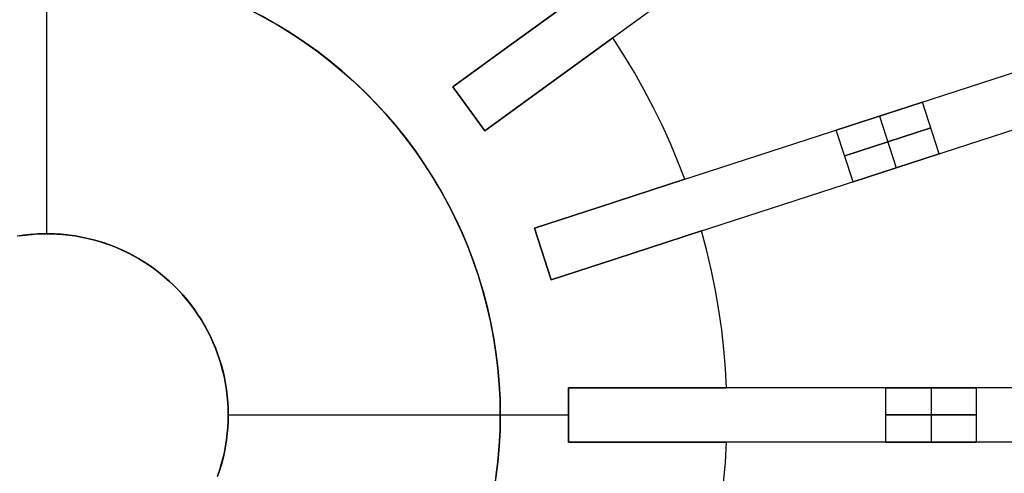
# Model space of a CAD drawing. Header units: millimetres. Extents: x 385 to 1075, y 1875 to 2565.
# Tile 16 of 21: x 724 to 941, y 2207 to 2307. Entities that reach past the tile are written whole.
import ezdxf

# ---------------------------------------------------------------- set-up
doc = ezdxf.new("R2010")
doc.units = ezdxf.units.MM

msp = doc.modelspace()

# ---------------------------------------------------------------- linework, layer by layer
for points in [[(1005.58, 2427.64), (819.51, 2292.45)], [(1012.64, 2417.93), (826.56, 2282.74)], [(730, 2260), (730, 2335)], [(730, 2260), (730, 2335)], [(1056.26, 2332.32), (837.52, 2261.24)], [(1059.97, 2320.9), (841.23, 2249.83)], [(847.73, 2312.95), (831.65, 2301.27)], [(831.65, 2301.27), (847.73, 2312.95)], [(847.73, 2312.95), (831.65, 2301.27)], [(831.65, 2301.27), (847.73, 2312.95)], [(829.04, 2206.16), (829.46, 2209.6), (829.76, 2213.06), (829.94, 2216.53), (830, 2220), (829.94, 2223.47), (829.76, 2226.94), (829.46, 2230.4), (829.04, 2233.84), (828.5, 2237.27), (827.84, 2240.68), (827.06, 2244.06), (826.17, 2247.42), (825.16, 2250.74), (824.04, 2254.02), (822.8, 2257.26), (821.45, 2260.46), (819.99, 2263.61), (818.42, 2266.71), (816.75, 2269.75), (814.97, 2272.73), (813.09, 2275.65), (811.11, 2278.5), (809.03, 2281.28), (806.85, 2283.98), (804.58, 2286.61), (802.23, 2289.16), (799.78, 2291.63), (797.26, 2294), (794.65, 2296.29), (791.96, 2298.49), (789.2, 2300.59), (786.37, 2302.6), (783.47, 2304.51), (780.5, 2306.31), (777.47, 2308.01)], [(838.7, 2291.56), (854.78, 2303.24)], [(854.78, 2303.24), (838.7, 2291.56)], [(838.7, 2291.56), (854.78, 2303.24)], [(854.78, 2303.24), (838.7, 2291.56)], [(870.69, 2272.02), (869.17, 2275.97), (867.51, 2279.92), (865.73, 2283.86), (863.81, 2287.78), (861.76, 2291.69), (859.57, 2295.58), (857.24, 2299.43), (854.78, 2303.24)], [(870.69, 2272.02), (869.17, 2275.97), (867.51, 2279.92), (865.73, 2283.86), (863.81, 2287.78), (861.76, 2291.69), (859.57, 2295.58), (857.24, 2299.43), (854.78, 2303.24)], [(870.69, 2272.02), (869.17, 2275.97), (867.51, 2279.92), (865.73, 2283.86), (863.81, 2287.78), (861.76, 2291.69), (859.57, 2295.58), (857.24, 2299.43), (854.78, 2303.24)], [(870.69, 2272.02), (869.17, 2275.97), (867.51, 2279.92), (865.73, 2283.86), (863.81, 2287.78), (861.76, 2291.69), (859.57, 2295.58), (857.24, 2299.43), (854.78, 2303.24)], [(870.69, 2272.02), (869.17, 2275.97), (867.51, 2279.92), (865.73, 2283.86), (863.81, 2287.78), (861.76, 2291.69), (859.57, 2295.58), (857.24, 2299.43), (854.78, 2303.24)], [(870.69, 2272.02), (869.17, 2275.97), (867.51, 2279.92), (865.73, 2283.86), (863.81, 2287.78), (861.76, 2291.69), (859.57, 2295.58), (857.24, 2299.43), (854.78, 2303.24)], [(831.65, 2301.27), (819.51, 2292.45)], [(819.51, 2292.45), (831.65, 2301.27)], [(831.65, 2301.27), (819.51, 2292.45)], [(819.51, 2292.45), (831.65, 2301.27)], [(819.51, 2292.45), (826.56, 2282.74)], [(826.56, 2282.74), (819.51, 2292.45)], [(826.56, 2282.74), (819.51, 2292.45)], [(826.56, 2282.74), (819.51, 2292.45)], [(819.51, 2292.45), (826.56, 2282.74)], [(826.56, 2282.74), (838.7, 2291.56)], [(838.7, 2291.56), (826.56, 2282.74)], [(826.56, 2282.74), (838.7, 2291.56)], [(838.7, 2291.56), (826.56, 2282.74)], [(923.11, 2289.05), (904.09, 2282.87)], [(904.09, 2282.87), (923.11, 2289.05)], [(926.82, 2277.64), (923.11, 2289.05)], [(926.82, 2277.64), (923.11, 2289.05)], [(913.6, 2285.96), (917.31, 2274.55)], [(913.6, 2285.96), (917.31, 2274.55)], [(907.8, 2271.46), (904.09, 2282.87)], [(907.8, 2271.46), (904.09, 2282.87)], [(924.97, 2283.35), (905.95, 2277.17)], [(905.95, 2277.17), (924.97, 2283.35)], [(907.8, 2271.46), (926.82, 2277.64)], [(926.82, 2277.64), (907.8, 2271.46)], [(870.69, 2272.02), (851.78, 2265.88)], [(851.78, 2265.88), (870.69, 2272.02)], [(870.69, 2272.02), (851.78, 2265.88)], [(851.78, 2265.88), (870.69, 2272.02)], [(851.78, 2265.88), (837.52, 2261.24)], [(837.52, 2261.24), (851.78, 2265.88)], [(851.78, 2265.88), (837.52, 2261.24)], [(837.52, 2261.24), (851.78, 2265.88)], [(837.52, 2261.24), (841.23, 2249.83)], [(841.23, 2249.83), (837.52, 2261.24)], [(841.23, 2249.83), (837.52, 2261.24)], [(841.23, 2249.83), (837.52, 2261.24)], [(837.52, 2261.24), (841.23, 2249.83)], [(855.49, 2254.47), (874.4, 2260.61)], [(874.4, 2260.61), (855.49, 2254.47)], [(855.49, 2254.47), (874.4, 2260.61)], [(874.4, 2260.61), (855.49, 2254.47)], [(879.88, 2226), (879.65, 2230.23), (879.3, 2234.49), (878.82, 2238.79), (878.21, 2243.12), (877.46, 2247.47), (876.58, 2251.84), (875.56, 2256.22), (874.4, 2260.61)], [(879.88, 2226), (879.65, 2230.23), (879.3, 2234.49), (878.82, 2238.79), (878.21, 2243.12), (877.46, 2247.47), (876.58, 2251.84), (875.56, 2256.22), (874.4, 2260.61)], [(879.88, 2226), (879.65, 2230.23), (879.3, 2234.49), (878.82, 2238.79), (878.21, 2243.12), (877.46, 2247.47), (876.58, 2251.84), (875.56, 2256.22), (874.4, 2260.61)], [(879.88, 2226), (879.65, 2230.23), (879.3, 2234.49), (878.82, 2238.79), (878.21, 2243.12), (877.46, 2247.47), (876.58, 2251.84), (875.56, 2256.22), (874.4, 2260.61)], [(879.88, 2226), (879.65, 2230.23), (879.3, 2234.49), (878.82, 2238.79), (878.21, 2243.12), (877.46, 2247.47), (876.58, 2251.84), (875.56, 2256.22), (874.4, 2260.61)], [(879.88, 2226), (879.65, 2230.23), (879.3, 2234.49), (878.82, 2238.79), (878.21, 2243.12), (877.46, 2247.47), (876.58, 2251.84), (875.56, 2256.22), (874.4, 2260.61)], [(767.61, 2206.39), (768.06, 2207.71), (768.47, 2209.03), (768.82, 2210.38), (769.14, 2211.73), (769.4, 2213.09), (769.62, 2214.46), (769.78, 2215.84), (769.9, 2217.23), (769.98, 2218.61), (770, 2220), (769.98, 2221.39), (769.9, 2222.77), (769.78, 2224.16), (769.62, 2225.54), (769.4, 2226.91), (769.14, 2228.27), (768.82, 2229.62), (768.47, 2230.97), (768.06, 2232.29), (767.61, 2233.61), (767.12, 2234.91), (766.58, 2236.18), (766, 2237.44), (765.37, 2238.68), (764.7, 2239.9), (763.99, 2241.09), (763.23, 2242.26), (762.44, 2243.4), (761.61, 2244.51), (760.74, 2245.59), (759.83, 2246.64), (758.89, 2247.66), (757.91, 2248.65), (756.9, 2249.6), (755.86, 2250.52), (754.78, 2251.4), (753.68, 2252.24), (752.55, 2253.04), (751.39, 2253.8), (750.2, 2254.52), (748.99, 2255.21), (747.76, 2255.84), (746.5, 2256.44), (745.23, 2256.99), (743.93, 2257.49), (742.62, 2257.96), (741.3, 2258.37), (739.96, 2258.74), (738.61, 2259.06), (737.25, 2259.34), (735.88, 2259.57), (734.5, 2259.75), (733.12, 2259.88), (731.74, 2259.96), (730.35, 2260), (728.96, 2259.99), (727.57, 2259.93), (726.19, 2259.82), (724.81, 2259.66), (723.43, 2259.46)], [(770, 2220), (769.98, 2221.38), (769.9, 2222.76), (769.79, 2224.13), (769.62, 2225.5), (769.41, 2226.86), (769.15, 2228.22), (768.84, 2229.56), (768.49, 2230.89), (768.09, 2232.21), (767.65, 2233.52), (767.16, 2234.81), (766.62, 2236.08), (766.05, 2237.34), (765.43, 2238.57), (764.77, 2239.78), (764.07, 2240.97), (763.32, 2242.13), (762.54, 2243.26), (761.72, 2244.37), (760.86, 2245.45), (759.96, 2246.5), (759.03, 2247.52), (758.07, 2248.5), (757.07, 2249.45), (756.04, 2250.37), (754.97, 2251.25), (753.88, 2252.09), (752.76, 2252.89), (751.61, 2253.66), (750.44, 2254.38), (749.24, 2255.07), (748.02, 2255.71), (746.78, 2256.31), (745.52, 2256.87), (744.24, 2257.38), (742.94, 2257.85), (741.63, 2258.27), (740.3, 2258.65), (738.96, 2258.98), (737.62, 2259.27), (736.26, 2259.51), (734.89, 2259.7), (733.52, 2259.84), (732.14, 2259.94), (730.77, 2259.99), (729.39, 2260), (728.01, 2259.95), (726.63, 2259.86), (725.26, 2259.72), (723.89, 2259.53)], [(723.89, 2259.53), (725.26, 2259.72), (726.63, 2259.86), (728.01, 2259.95), (729.39, 2260), (730.77, 2259.99), (732.14, 2259.94), (733.52, 2259.84), (734.89, 2259.7), (736.26, 2259.51), (737.62, 2259.27), (738.96, 2258.98), (740.3, 2258.65), (741.63, 2258.27), (742.94, 2257.85), (744.24, 2257.38), (745.52, 2256.87), (746.78, 2256.31), (748.02, 2255.71), (749.24, 2255.07), (750.44, 2254.38), (751.61, 2253.66), (752.76, 2252.89), (753.88, 2252.09), (754.97, 2251.25), (756.04, 2250.37), (757.07, 2249.45), (758.07, 2248.5), (759.03, 2247.52), (759.96, 2246.5), (760.86, 2245.45), (761.72, 2244.37), (762.54, 2243.26), (763.32, 2242.13), (764.07, 2240.97), (764.77, 2239.78), (765.43, 2238.57), (766.05, 2237.34), (766.62, 2236.08), (767.16, 2234.81), (767.65, 2233.52), (768.09, 2232.21), (768.49, 2230.89), (768.84, 2229.56), (769.15, 2228.22), (769.41, 2226.86), (769.62, 2225.5), (769.79, 2224.13), (769.9, 2222.76), (769.98, 2221.38), (770, 2220)], [(841.23, 2249.83), (855.49, 2254.47)], [(855.49, 2254.47), (841.23, 2249.83)], [(841.23, 2249.83), (855.49, 2254.47)], [(855.49, 2254.47), (841.23, 2249.83)], [(845, 2226), (845, 2214)], [(845, 2214), (845, 2226)], [(845, 2214), (845, 2226)], [(845, 2214), (845, 2226)], [(860, 2226), (845, 2226)], [(845, 2226), (860, 2226)], [(860, 2226), (845, 2226)], [(845, 2226), (860, 2226)], [(845, 2226), (845, 2214)], [(1075, 2226), (845, 2226)], [(879.88, 2226), (860, 2226)], [(860, 2226), (879.88, 2226)], [(879.88, 2226), (860, 2226)], [(860, 2226), (879.88, 2226)], [(935, 2226), (915, 2226)], [(915, 2226), (935, 2226)], [(915, 2214), (915, 2226)], [(915, 2214), (915, 2226)], [(925, 2226), (925, 2214)], [(925, 2226), (925, 2214)], [(935, 2214), (935, 2226)], [(935, 2214), (935, 2226)], [(767.64, 2206.45), (768.08, 2207.76), (768.48, 2209.08), (768.84, 2210.42), (769.14, 2211.77), (769.4, 2213.12), (769.62, 2214.49), (769.79, 2215.86), (769.9, 2217.24), (769.98, 2218.62), (770, 2220)], [(770, 2220), (769.98, 2218.62), (769.9, 2217.24), (769.79, 2215.86), (769.62, 2214.49), (769.4, 2213.12), (769.14, 2211.77), (768.84, 2210.42), (768.48, 2209.08), (768.08, 2207.76), (767.64, 2206.45)], [(770, 2220), (845, 2220)], [(770, 2220), (845, 2220)], [(830, 2220), (845, 2220)], [(830, 2220), (845, 2220)], [(935, 2220), (915, 2220)], [(915, 2220), (935, 2220)], [(845, 2214), (860, 2214)], [(860, 2214), (845, 2214)], [(845, 2214), (860, 2214)], [(860, 2214), (845, 2214)], [(1075, 2214), (845, 2214)], [(860, 2214), (879.88, 2214)], [(879.88, 2214), (860, 2214)], [(860, 2214), (879.88, 2214)], [(879.88, 2214), (860, 2214)], [(874.4, 2179.39), (875.49, 2183.48), (876.47, 2187.64), (877.34, 2191.88), (878.1, 2196.19), (878.73, 2200.55), (879.25, 2204.98), (879.63, 2209.47), (879.88, 2214)], [(874.4, 2179.39), (875.49, 2183.48), (876.47, 2187.64), (877.34, 2191.88), (878.1, 2196.19), (878.73, 2200.55), (879.25, 2204.98), (879.63, 2209.47), (879.88, 2214)], [(874.4, 2179.39), (875.49, 2183.48), (876.47, 2187.64), (877.34, 2191.88), (878.1, 2196.19), (878.73, 2200.55), (879.25, 2204.98), (879.63, 2209.47), (879.88, 2214)], [(874.4, 2179.39), (875.49, 2183.48), (876.47, 2187.64), (877.34, 2191.88), (878.1, 2196.19), (878.73, 2200.55), (879.25, 2204.98), (879.63, 2209.47), (879.88, 2214)], [(874.4, 2179.39), (875.49, 2183.48), (876.47, 2187.64), (877.34, 2191.88), (878.1, 2196.19), (878.73, 2200.55), (879.25, 2204.98), (879.63, 2209.47), (879.88, 2214)], [(874.4, 2179.39), (875.49, 2183.48), (876.47, 2187.64), (877.34, 2191.88), (878.1, 2196.19), (878.73, 2200.55), (879.25, 2204.98), (879.63, 2209.47), (879.88, 2214)], [(915, 2214), (935, 2214)], [(935, 2214), (915, 2214)]]:
    msp.add_lwpolyline(points)
at = {"extrusion": (-0.587785, 0.809017, -5.89859e-15)}
msp.add_lwpolyline([(-2080.47, 70), (-2078.08, 69.96), (-2075.69, 69.84), (-2073.31, 69.63), (-2070.93, 69.35), (-2068.57, 68.98), (-2066.22, 68.54), (-2063.89, 68.01), (-2061.58, 67.4), (-2059.29, 66.72), (-2057.02, 65.96), (-2054.79, 65.12), (-2052.58, 64.2), (-2050.4, 63.22), (-2048.26, 62.15), (-2046.16, 61.02), (-2044.09, 59.81), (-2042.07, 58.53), (-2040.1, 57.19), (-2038.17, 55.78), (-2036.29, 54.3), (-2034.46, 52.76), (-2032.69, 51.16), (-2030.97, 49.5), (-2029.31, 47.78), (-2027.71, 46), (-2026.17, 44.18), (-2024.69, 42.3), (-2023.28, 40.37), (-2021.93, 38.39), (-2020.66, 36.37), (-2019.45, 34.31), (-2018.31, 32.2), (-2017.25, 30.06), (-2016.26, 27.89), (-2015.35, 25.68), (-2014.51, 23.44), (-2013.75, 21.18), (-2013.06, 18.89), (-2012.46, 16.57), (-2011.93, 14.24), (-2011.48, 11.89), (-2011.12, 9.53), (-2010.83, 7.16), (-2010.63, 4.78), (-2010.51, 2.39), (-2010.47, 0)], dxfattribs=at)
at = {"extrusion": (-0.587785, 0.809017, 4.20732e-15)}
msp.add_lwpolyline([(-2010.47, -244), (-2010.51, -246.39), (-2010.63, -248.78), (-2010.83, -251.16), (-2011.12, -253.53), (-2011.48, -255.89), (-2011.93, -258.24), (-2012.46, -260.57), (-2013.06, -262.89), (-2013.75, -265.18), (-2014.51, -267.44), (-2015.35, -269.68), (-2016.26, -271.89), (-2017.25, -274.06), (-2018.31, -276.2), (-2019.45, -278.31), (-2020.66, -280.37), (-2021.93, -282.39), (-2023.28, -284.37), (-2024.69, -286.3), (-2026.17, -288.18), (-2027.71, -290), (-2029.31, -291.78), (-2030.97, -293.5), (-2032.69, -295.16), (-2034.46, -296.76), (-2036.29, -298.3), (-2038.17, -299.78), (-2040.1, -301.19), (-2042.07, -302.53), (-2044.09, -303.81), (-2046.16, -305.02), (-2048.26, -306.15), (-2050.4, -307.22), (-2052.58, -308.2), (-2054.79, -309.12), (-2057.02, -309.96), (-2059.29, -310.72), (-2061.58, -311.4), (-2063.89, -312.01), (-2066.22, -312.54), (-2068.57, -312.98), (-2070.93, -313.35), (-2073.31, -313.63), (-2075.69, -313.84), (-2078.08, -313.96), (-2080.47, -314)], dxfattribs=at)
at = {"extrusion": (-0.309017, 0.951057, -2.83154e-15)}
msp.add_lwpolyline([(-1725.29, -70), (-1725.21, -65.22), (-1724.96, -60.45), (-1724.56, -55.68), (-1723.99, -50.94), (-1723.25, -46.21), (-1722.36, -41.52), (-1721.31, -36.85), (-1720.1, -32.23), (-1718.73, -27.65), (-1717.21, -23.12), (-1715.53, -18.64), (-1713.7, -14.22), (-1711.72, -9.87), (-1709.59, -5.59), (-1707.32, -1.38), (-1704.91, 2.74), (-1702.35, 6.78), (-1699.66, 10.74), (-1696.84, 14.59), (-1693.89, 18.35), (-1690.81, 22.01), (-1687.61, 25.56), (-1684.28, 28.99), (-1680.85, 32.32), (-1677.3, 35.52), (-1673.64, 38.6), (-1669.88, 41.55), (-1666.02, 44.38), (-1662.07, 47.07), (-1658.03, 49.62), (-1653.9, 52.03), (-1649.7, 54.3), (-1645.42, 56.43), (-1641.07, 58.41), (-1636.65, 60.24), (-1632.17, 61.92), (-1627.64, 63.44), (-1623.06, 64.81), (-1618.44, 66.02), (-1613.77, 67.07), (-1609.08, 67.96), (-1604.35, 68.7), (-1599.61, 69.27), (-1594.84, 69.67), (-1590.07, 69.92), (-1585.29, 70)], dxfattribs=at)
at = {"extrusion": (-0.309017, 0.951057, -4.25205e-15)}
msp.add_lwpolyline([(-1585.29, -314), (-1590.07, -313.92), (-1594.84, -313.67), (-1599.61, -313.27), (-1604.35, -312.7), (-1609.08, -311.96), (-1613.77, -311.07), (-1618.44, -310.02), (-1623.06, -308.81), (-1627.64, -307.44), (-1632.17, -305.92), (-1636.65, -304.24), (-1641.07, -302.41), (-1645.42, -300.43), (-1649.7, -298.3), (-1653.9, -296.03), (-1658.03, -293.62), (-1662.07, -291.07), (-1666.02, -288.38), (-1669.88, -285.55), (-1673.64, -282.6), (-1677.3, -279.52), (-1680.85, -276.32), (-1684.28, -272.99), (-1687.61, -269.56), (-1690.81, -266.01), (-1693.89, -262.35), (-1696.84, -258.59), (-1699.66, -254.74), (-1702.35, -250.78), (-1704.91, -246.74), (-1707.32, -242.62), (-1709.59, -238.41), (-1711.72, -234.13), (-1713.7, -229.78), (-1715.53, -225.36), (-1717.21, -220.88), (-1718.73, -216.35), (-1720.1, -211.77), (-1721.31, -207.15), (-1722.36, -202.48), (-1723.25, -197.79), (-1723.99, -193.06), (-1724.56, -188.32), (-1724.96, -183.55), (-1725.21, -178.78), (-1725.29, -174)], dxfattribs=at)
at = {"extrusion": (-0.587785, 0.809017, 4.00075e-15)}
msp.add_lwpolyline([(-2080.47, 70), (-2078.08, 69.96), (-2075.69, 69.84), (-2073.31, 69.63), (-2070.93, 69.35), (-2068.57, 68.98), (-2066.22, 68.54), (-2063.89, 68.01), (-2061.58, 67.4), (-2059.29, 66.72), (-2057.02, 65.96), (-2054.79, 65.12), (-2052.58, 64.2), (-2050.4, 63.22), (-2048.26, 62.15), (-2046.16, 61.02), (-2044.09, 59.81), (-2042.07, 58.53), (-2040.1, 57.19), (-2038.17, 55.78), (-2036.29, 54.3), (-2034.46, 52.76), (-2032.69, 51.16), (-2030.97, 49.5), (-2029.31, 47.78), (-2027.71, 46), (-2026.17, 44.18), (-2024.69, 42.3), (-2023.28, 40.37), (-2021.93, 38.39), (-2020.66, 36.37), (-2019.45, 34.31), (-2018.31, 32.2), (-2017.25, 30.06), (-2016.26, 27.89), (-2015.35, 25.68), (-2014.51, 23.44), (-2013.75, 21.18), (-2013.06, 18.89), (-2012.46, 16.57), (-2011.93, 14.24), (-2011.48, 11.89), (-2011.12, 9.53), (-2010.83, 7.16), (-2010.63, 4.78), (-2010.51, 2.39), (-2010.47, 0)], dxfattribs=at)
at = {"extrusion": (-0.587785, 0.809017, -2.34399e-15)}
msp.add_lwpolyline([(-2010.47, -244), (-2010.51, -246.39), (-2010.63, -248.78), (-2010.83, -251.16), (-2011.12, -253.53), (-2011.48, -255.89), (-2011.93, -258.24), (-2012.46, -260.57), (-2013.06, -262.89), (-2013.75, -265.18), (-2014.51, -267.44), (-2015.35, -269.68), (-2016.26, -271.89), (-2017.25, -274.06), (-2018.31, -276.2), (-2019.45, -278.31), (-2020.66, -280.37), (-2021.93, -282.39), (-2023.28, -284.37), (-2024.69, -286.3), (-2026.17, -288.18), (-2027.71, -290), (-2029.31, -291.78), (-2030.97, -293.5), (-2032.69, -295.16), (-2034.46, -296.76), (-2036.29, -298.3), (-2038.17, -299.78), (-2040.1, -301.19), (-2042.07, -302.53), (-2044.09, -303.81), (-2046.16, -305.02), (-2048.26, -306.15), (-2050.4, -307.22), (-2052.58, -308.2), (-2054.79, -309.12), (-2057.02, -309.96), (-2059.29, -310.72), (-2061.58, -311.4), (-2063.89, -312.01), (-2066.22, -312.54), (-2068.57, -312.98), (-2070.93, -313.35), (-2073.31, -313.63), (-2075.69, -313.84), (-2078.08, -313.96), (-2080.47, -314)], dxfattribs=at)
at = {"extrusion": (-0.309017, 0.951057, 4.47432e-17)}
msp.add_lwpolyline([(-1725.29, -70), (-1725.21, -65.22), (-1724.96, -60.45), (-1724.56, -55.68), (-1723.99, -50.94), (-1723.25, -46.21), (-1722.36, -41.52), (-1721.31, -36.85), (-1720.1, -32.23), (-1718.73, -27.65), (-1717.21, -23.12), (-1715.53, -18.64), (-1713.7, -14.22), (-1711.72, -9.87), (-1709.59, -5.59), (-1707.32, -1.38), (-1704.91, 2.74), (-1702.35, 6.78), (-1699.66, 10.74), (-1696.84, 14.59), (-1693.89, 18.35), (-1690.81, 22.01), (-1687.61, 25.56), (-1684.28, 28.99), (-1680.85, 32.32), (-1677.3, 35.52), (-1673.64, 38.6), (-1669.88, 41.55), (-1666.02, 44.38), (-1662.07, 47.07), (-1658.03, 49.62), (-1653.9, 52.03), (-1649.7, 54.3), (-1645.42, 56.43), (-1641.07, 58.41), (-1636.65, 60.24), (-1632.17, 61.92), (-1627.64, 63.44), (-1623.06, 64.81), (-1618.44, 66.02), (-1613.77, 67.07), (-1609.08, 67.96), (-1604.35, 68.7), (-1599.61, 69.27), (-1594.84, 69.67), (-1590.07, 69.92), (-1585.29, 70)], dxfattribs=at)
at = {"extrusion": (-0.309017, 0.951057, 6.31857e-16)}
msp.add_lwpolyline([(-1585.29, -314), (-1590.07, -313.92), (-1594.84, -313.67), (-1599.61, -313.27), (-1604.35, -312.7), (-1609.08, -311.96), (-1613.77, -311.07), (-1618.44, -310.02), (-1623.06, -308.81), (-1627.64, -307.44), (-1632.17, -305.92), (-1636.65, -304.24), (-1641.07, -302.41), (-1645.42, -300.43), (-1649.7, -298.3), (-1653.9, -296.03), (-1658.03, -293.62), (-1662.07, -291.07), (-1666.02, -288.38), (-1669.88, -285.55), (-1673.64, -282.6), (-1677.3, -279.52), (-1680.85, -276.32), (-1684.28, -272.99), (-1687.61, -269.56), (-1690.81, -266.01), (-1693.89, -262.35), (-1696.84, -258.59), (-1699.66, -254.74), (-1702.35, -250.78), (-1704.91, -246.74), (-1707.32, -242.62), (-1709.59, -238.41), (-1711.72, -234.13), (-1713.7, -229.78), (-1715.53, -225.36), (-1717.21, -220.88), (-1718.73, -216.35), (-1720.1, -211.77), (-1721.31, -207.15), (-1722.36, -202.48), (-1723.25, -197.79), (-1723.99, -193.06), (-1724.56, -188.32), (-1724.96, -183.55), (-1725.21, -178.78), (-1725.29, -174)], dxfattribs=at)
at = {"extrusion": (-0.587785, 0.809017, -3.58855e-15)}
msp.add_lwpolyline([(-2010.47, 0), (-2010.51, 2.39), (-2010.63, 4.78), (-2010.83, 7.16), (-2011.12, 9.53), (-2011.48, 11.89), (-2011.93, 14.24), (-2012.46, 16.57), (-2013.06, 18.89), (-2013.75, 21.18), (-2014.51, 23.44), (-2015.35, 25.68), (-2016.26, 27.89), (-2017.25, 30.06), (-2018.31, 32.2), (-2019.45, 34.31), (-2020.66, 36.37), (-2021.93, 38.39), (-2023.28, 40.37), (-2024.69, 42.3), (-2026.17, 44.18), (-2027.71, 46), (-2029.31, 47.78), (-2030.97, 49.5), (-2032.69, 51.16), (-2034.46, 52.76), (-2036.29, 54.3), (-2038.17, 55.78), (-2040.1, 57.19), (-2042.07, 58.53), (-2044.09, 59.81), (-2046.16, 61.02), (-2048.26, 62.15), (-2050.4, 63.22), (-2052.58, 64.2), (-2054.79, 65.12), (-2057.02, 65.96), (-2059.29, 66.72), (-2061.58, 67.4), (-2063.89, 68.01), (-2066.22, 68.54), (-2068.57, 68.98), (-2070.93, 69.35), (-2073.31, 69.63), (-2075.69, 69.84), (-2078.08, 69.96), (-2080.47, 70)], dxfattribs=at)
at = {"extrusion": (-0.587785, 0.809017, -7.71591e-15)}
msp.add_lwpolyline([(-2010.47, -244), (-2010.51, -246.39), (-2010.63, -248.78), (-2010.83, -251.16), (-2011.12, -253.53), (-2011.48, -255.89), (-2011.93, -258.24), (-2012.46, -260.57), (-2013.06, -262.89), (-2013.75, -265.18), (-2014.51, -267.44), (-2015.35, -269.68), (-2016.26, -271.89), (-2017.25, -274.06), (-2018.31, -276.2), (-2019.45, -278.31), (-2020.66, -280.37), (-2021.93, -282.39), (-2023.28, -284.37), (-2024.69, -286.3), (-2026.17, -288.18), (-2027.71, -290), (-2029.31, -291.78), (-2030.97, -293.5), (-2032.69, -295.16), (-2034.46, -296.76), (-2036.29, -298.3), (-2038.17, -299.78), (-2040.1, -301.19), (-2042.07, -302.53), (-2044.09, -303.81), (-2046.16, -305.02), (-2048.26, -306.15), (-2050.4, -307.22), (-2052.58, -308.2), (-2054.79, -309.12), (-2057.02, -309.96), (-2059.29, -310.72), (-2061.58, -311.4), (-2063.89, -312.01), (-2066.22, -312.54), (-2068.57, -312.98), (-2070.93, -313.35), (-2073.31, -313.63), (-2075.69, -313.84), (-2078.08, -313.96), (-2080.47, -314)], dxfattribs=at)
at = {"extrusion": (5e-05, -7.91922e-06, 1)}
for points in [[(830.01, 2220), (829.95, 2223.45), (829.77, 2226.89), (829.48, 2230.32), (829.06, 2233.75), (828.53, 2237.15), (827.88, 2240.54), (827.11, 2243.9), (826.23, 2247.23), (825.24, 2250.54), (824.13, 2253.8), (822.9, 2257.02), (821.57, 2260.2), (820.13, 2263.34), (818.59, 2266.42), (816.93, 2269.44), (815.18, 2272.41), (813.32, 2275.32), (811.36, 2278.15), (809.31, 2280.92), (807.16, 2283.62), (804.92, 2286.24), (802.59, 2288.79), (800.18, 2291.25), (797.68, 2293.63), (795.1, 2295.91), (792.45, 2298.11), (789.72, 2300.22), (786.92, 2302.23), (784.05, 2304.14), (781.11, 2305.96), (778.12, 2307.67), (775.07, 2309.27), (771.97, 2310.77), (768.81, 2312.16), (765.61, 2313.45), (762.37, 2314.62), (759.09, 2315.68), (755.77, 2316.62), (752.42, 2317.45), (749.05, 2318.17), (745.66, 2318.77), (742.24, 2319.25), (738.81, 2319.61), (735.37, 2319.85), (731.93, 2319.98), (728.48, 2319.99), (725.03, 2319.87), (721.59, 2319.64), (718.16, 2319.29), (714.75, 2318.83), (711.35, 2318.24), (707.97, 2317.54), (704.62, 2316.72), (701.3, 2315.79), (698.02, 2314.74), (694.77, 2313.58), (691.57, 2312.31), (688.41, 2310.93), (685.3, 2309.44), (682.24, 2307.85), (679.24, 2306.15), (676.3, 2304.35), (673.42, 2302.45), (670.62, 2300.45), (667.88, 2298.35), (665.21, 2296.16), (662.63, 2293.88), (660.12, 2291.52), (657.69, 2289.06), (655.36, 2286.53), (653.11, 2283.92), (650.95, 2281.23), (648.89, 2278.47), (646.92, 2275.63), (645.05, 2272.74), (643.28, 2269.78), (641.62, 2266.76), (640.06, 2263.68), (638.61, 2260.56), (637.26, 2257.38), (636.03, 2254.16), (634.91, 2250.9)], [(634.91, 2250.9), (633.9, 2247.6), (633, 2244.26), (632.22, 2240.89), (631.56, 2237.5), (631.01, 2234.09), (630.58, 2230.66), (630.27, 2227.22), (630.08, 2223.77), (630.01, 2220.31), (630.06, 2216.86), (630.23, 2213.41), (630.52, 2209.96), (630.92, 2206.53), (631.45, 2203.11), (632.09, 2199.72), (632.85, 2196.35), (633.72, 2193.01), (634.71, 2189.69), (635.82, 2186.42), (637.03, 2183.19), (638.36, 2180), (639.8, 2176.85), (641.34, 2173.76), (642.99, 2170.73), (644.75, 2167.75), (646.6, 2164.83), (648.56, 2161.98), (650.61, 2159.21), (652.76, 2156.5), (655, 2153.87), (657.33, 2151.31), (659.75, 2148.84), (662.25, 2146.46), (664.83, 2144.16), (667.49, 2141.96), (670.22, 2139.84), (673.03, 2137.82), (675.9, 2135.9), (678.84, 2134.08), (681.84, 2132.37), (684.89, 2130.76), (688, 2129.25), (691.16, 2127.85), (694.37, 2126.57), (697.62, 2125.39), (700.91, 2124.33), (704.23, 2123.38), (707.59, 2122.55), (710.97, 2121.83), (714.37, 2121.23), (717.79, 2120.75), (721.23, 2120.38), (724.67, 2120.14), (728.13, 2120.02), (731.58, 2120.01), (735.04, 2120.12), (738.48, 2120.36), (741.92, 2120.71), (745.35, 2121.18), (748.75, 2121.77), (752.13, 2122.48), (755.49, 2123.3), (758.82, 2124.24), (762.11, 2125.29), (765.36, 2126.45), (768.57, 2127.73), (771.74, 2129.12), (774.85, 2130.61), (777.91, 2132.22), (780.92, 2133.92), (783.86, 2135.73), (786.74, 2137.64), (789.55, 2139.65), (792.29, 2141.76), (794.96, 2143.96), (797.55, 2146.25), (800.05, 2148.62), (802.48, 2151.09), (804.82, 2153.63), (807.06, 2156.26), (809.22, 2158.96), (811.28, 2161.73), (813.25, 2164.57), (815.11, 2167.48), (816.88, 2170.45), (818.54, 2173.48), (820.09, 2176.57), (821.54, 2179.71), (822.87, 2182.89), (824.1, 2186.12), (825.21, 2189.4), (826.21, 2192.7), (827.1, 2196.04), (827.87, 2199.41), (828.52, 2202.81), (829.06, 2206.22), (829.48, 2209.65), (829.77, 2213.09), (829.95, 2216.54), (830.01, 2220)]]:
    msp.add_lwpolyline(points, dxfattribs=at)
at = {"extrusion": (-5e-05, 7.91922e-06, 1)}
for points in [[(634.88, 2250.9), (636, 2254.16), (637.24, 2257.38), (638.58, 2260.56), (640.03, 2263.69), (641.59, 2266.76), (643.26, 2269.78), (645.03, 2272.74), (646.89, 2275.64), (648.86, 2278.47), (650.93, 2281.23), (653.08, 2283.92), (655.33, 2286.53), (657.67, 2289.07), (660.1, 2291.52), (662.6, 2293.89), (665.19, 2296.17), (667.85, 2298.36), (670.59, 2300.45), (673.4, 2302.45), (676.28, 2304.35), (679.22, 2306.15), (682.22, 2307.85), (685.27, 2309.45), (688.38, 2310.94), (691.54, 2312.32), (694.75, 2313.59), (698, 2314.75), (701.28, 2315.79), (704.6, 2316.73), (707.95, 2317.54), (711.33, 2318.24), (714.72, 2318.83), (718.14, 2319.3), (721.57, 2319.65), (725.01, 2319.88), (728.46, 2319.99), (731.9, 2319.98), (735.35, 2319.86), (738.79, 2319.61), (742.22, 2319.25), (745.63, 2318.77), (749.03, 2318.17), (752.4, 2317.46), (755.75, 2316.63), (759.06, 2315.68), (762.34, 2314.62), (765.59, 2313.45), (768.79, 2312.17), (771.94, 2310.78), (775.05, 2309.28), (778.1, 2307.67), (781.09, 2305.96), (784.02, 2304.15), (786.89, 2302.23), (789.69, 2300.22), (792.42, 2298.12), (795.08, 2295.92), (797.66, 2293.63), (800.16, 2291.25), (802.57, 2288.79), (804.9, 2286.25), (807.14, 2283.63), (809.28, 2280.93), (811.34, 2278.16), (813.29, 2275.32), (815.15, 2272.41), (816.91, 2269.45), (818.56, 2266.42), (820.11, 2263.34), (821.55, 2260.21), (822.88, 2257.03), (824.1, 2253.8), (825.21, 2250.54), (826.21, 2247.24), (827.09, 2243.9), (827.86, 2240.54), (828.51, 2237.16), (829.04, 2233.75), (829.45, 2230.33), (829.75, 2226.89), (829.93, 2223.45), (829.99, 2220)], [(829.99, 2220), (829.93, 2216.55), (829.75, 2213.1), (829.45, 2209.65), (829.03, 2206.22), (828.5, 2202.81), (827.85, 2199.42), (827.08, 2196.05), (826.19, 2192.71), (825.19, 2189.4), (824.08, 2186.13), (822.85, 2182.9), (821.51, 2179.71), (820.07, 2176.57), (818.51, 2173.49), (816.85, 2170.46), (815.09, 2167.48), (813.22, 2164.58), (811.26, 2161.73), (809.2, 2158.96), (807.04, 2156.26), (804.79, 2153.64), (802.45, 2151.09), (800.03, 2148.63), (797.52, 2146.25), (794.93, 2143.96), (792.27, 2141.76), (789.53, 2139.66), (786.72, 2137.65), (783.84, 2135.74), (780.89, 2133.93), (777.89, 2132.22), (774.83, 2130.62), (771.71, 2129.12), (768.55, 2127.73), (765.34, 2126.46), (762.08, 2125.29), (758.79, 2124.24), (755.47, 2123.3), (752.11, 2122.48), (748.73, 2121.77), (745.32, 2121.18), (741.9, 2120.71), (738.46, 2120.36), (735.01, 2120.13), (731.56, 2120.01), (728.1, 2120.02), (724.65, 2120.14), (721.2, 2120.39), (717.77, 2120.75), (714.34, 2121.23), (710.94, 2121.83), (707.56, 2122.55), (704.21, 2123.38), (700.88, 2124.33), (697.6, 2125.39), (694.35, 2126.57), (691.14, 2127.86), (687.98, 2129.25), (684.87, 2130.76), (681.81, 2132.37), (678.81, 2134.09), (675.88, 2135.91), (673, 2137.83), (670.2, 2139.85), (667.46, 2141.96), (664.81, 2144.17), (662.22, 2146.46), (659.72, 2148.85), (657.31, 2151.32), (654.98, 2153.87), (652.74, 2156.5), (650.59, 2159.21), (648.54, 2161.99), (646.58, 2164.84), (644.72, 2167.75), (642.97, 2170.73), (641.32, 2173.77), (639.78, 2176.86), (638.34, 2180), (637.01, 2183.19), (635.79, 2186.42), (634.69, 2189.7), (633.7, 2193.01), (632.83, 2196.35), (632.07, 2199.72), (631.42, 2203.12), (630.9, 2206.53), (630.49, 2209.97), (630.21, 2213.41), (630.04, 2216.86), (629.99, 2220.32), (630.06, 2223.77), (630.25, 2227.22), (630.56, 2230.66), (630.99, 2234.09), (631.53, 2237.5), (632.2, 2240.9), (632.98, 2244.26), (633.87, 2247.6), (634.88, 2250.9)]]:
    msp.add_lwpolyline(points, dxfattribs=at)
at = {"extrusion": (-0.309017, 0.951057, -1.06939e-15)}
msp.add_lwpolyline([(-1585.29, 70), (-1590.07, 69.92), (-1594.84, 69.67), (-1599.61, 69.27), (-1604.35, 68.7), (-1609.08, 67.96), (-1613.77, 67.07), (-1618.44, 66.02), (-1623.06, 64.81), (-1627.64, 63.44), (-1632.17, 61.92), (-1636.65, 60.24), (-1641.07, 58.41), (-1645.42, 56.43), (-1649.7, 54.3), (-1653.9, 52.03), (-1658.03, 49.62), (-1662.07, 47.07), (-1666.02, 44.38), (-1669.88, 41.55), (-1673.64, 38.6), (-1677.3, 35.52), (-1680.85, 32.32), (-1684.28, 28.99), (-1687.61, 25.56), (-1690.81, 22.01), (-1693.89, 18.35), (-1696.84, 14.59), (-1699.66, 10.74), (-1702.35, 6.78), (-1704.91, 2.74), (-1707.32, -1.38), (-1709.59, -5.59), (-1711.72, -9.87), (-1713.7, -14.22), (-1715.53, -18.64), (-1717.21, -23.12), (-1718.73, -27.65), (-1720.1, -32.23), (-1721.31, -36.85), (-1722.36, -41.52), (-1723.25, -46.21), (-1723.99, -50.94), (-1724.56, -55.68), (-1724.96, -60.45), (-1725.21, -65.22), (-1725.29, -70)], dxfattribs=at)
at = {"extrusion": (-0.309017, 0.951057, -3.55777e-15)}
msp.add_lwpolyline([(-1725.29, -174), (-1725.21, -178.78), (-1724.96, -183.55), (-1724.56, -188.32), (-1723.99, -193.06), (-1723.25, -197.79), (-1722.36, -202.48), (-1721.31, -207.15), (-1720.1, -211.77), (-1718.73, -216.35), (-1717.21, -220.88), (-1715.53, -225.36), (-1713.7, -229.78), (-1711.72, -234.13), (-1709.59, -238.41), (-1707.32, -242.62), (-1704.91, -246.74), (-1702.35, -250.78), (-1699.66, -254.74), (-1696.84, -258.59), (-1693.89, -262.35), (-1690.81, -266.01), (-1687.61, -269.56), (-1684.28, -272.99), (-1680.85, -276.32), (-1677.3, -279.52), (-1673.64, -282.6), (-1669.88, -285.55), (-1666.02, -288.38), (-1662.07, -291.07), (-1658.03, -293.62), (-1653.9, -296.03), (-1649.7, -298.3), (-1645.42, -300.43), (-1641.07, -302.41), (-1636.65, -304.24), (-1632.17, -305.92), (-1627.64, -307.44), (-1623.06, -308.81), (-1618.44, -310.02), (-1613.77, -311.07), (-1609.08, -311.96), (-1604.35, -312.7), (-1599.61, -313.27), (-1594.84, -313.67), (-1590.07, -313.92), (-1585.29, -314)], dxfattribs=at)
at = {"extrusion": (1, 0, 0)}
for points in [[(2303.24, -244), (2303.24, -232)], [(2303.24, -12), (2303.24, 0)], [(2292.45, -12), (2292.45, -232)], [(2287.6, -12), (2287.6, -232)], [(2282.74, -232), (2282.74, -12)], [(2272.02, -244), (2272.02, -232)], [(2272.02, -12), (2272.02, 0)], [(2261.24, -12), (2261.24, -232)], [(2260.61, -244), (2260.61, -232)], [(2260.61, -12), (2260.61, 0)], [(2260, -12), (2260, 0)], [(2255.54, -12), (2255.54, -232)], [(2249.83, -232), (2249.83, -12)], [(2226, -12), (2226, -232)], [(2226, -244), (2226, -232)], [(2226, -12), (2226, 0)], [(2220, -12), (2220, 0)], [(2220, -244.01), (2220, -231.99)], [(2220, -12), (2220, -232)], [(2214, -232), (2214, -12)], [(2214, -244), (2214, -232)], [(2214, -12), (2214, 0)]]:
    msp.add_lwpolyline(points, dxfattribs=at)
at = {"extrusion": (-0.309017, 0.951057, -1.09382e-15)}
msp.add_lwpolyline([(-1565.29, 70), (-1562.9, 69.96), (-1560.51, 69.84), (-1558.13, 69.63), (-1555.76, 69.35), (-1553.4, 68.98), (-1551.05, 68.54), (-1548.72, 68.01), (-1546.4, 67.4), (-1544.11, 66.72), (-1541.85, 65.96), (-1539.61, 65.12), (-1537.4, 64.2), (-1535.23, 63.22), (-1533.08, 62.15), (-1530.98, 61.02), (-1528.92, 59.81), (-1526.9, 58.53), (-1524.92, 57.19), (-1522.99, 55.78), (-1521.11, 54.3), (-1519.28, 52.76), (-1517.51, 51.16), (-1515.79, 49.5), (-1514.13, 47.78), (-1512.53, 46), (-1510.99, 44.18), (-1509.51, 42.3), (-1508.1, 40.37), (-1506.76, 38.39), (-1505.48, 36.37), (-1504.27, 34.31), (-1503.14, 32.2), (-1502.07, 30.06), (-1501.08, 27.89), (-1500.17, 25.68), (-1499.33, 23.44), (-1498.57, 21.18), (-1497.88, 18.89), (-1497.28, 16.57), (-1496.75, 14.24), (-1496.31, 11.89), (-1495.94, 9.53), (-1495.66, 7.16), (-1495.45, 4.78), (-1495.33, 2.39), (-1495.29, 0)], dxfattribs=at)
at = {"extrusion": (-0.309017, 0.951057, -3.6217e-15)}
msp.add_lwpolyline([(-1495.29, -244), (-1495.33, -246.39), (-1495.45, -248.78), (-1495.66, -251.16), (-1495.94, -253.53), (-1496.31, -255.89), (-1496.75, -258.24), (-1497.28, -260.57), (-1497.88, -262.89), (-1498.57, -265.18), (-1499.33, -267.44), (-1500.17, -269.68), (-1501.08, -271.89), (-1502.07, -274.06), (-1503.14, -276.2), (-1504.27, -278.31), (-1505.48, -280.37), (-1506.76, -282.39), (-1508.1, -284.37), (-1509.51, -286.3), (-1510.99, -288.18), (-1512.53, -290), (-1514.13, -291.78), (-1515.79, -293.5), (-1517.51, -295.16), (-1519.28, -296.76), (-1521.11, -298.3), (-1522.99, -299.78), (-1524.92, -301.19), (-1526.9, -302.53), (-1528.92, -303.81), (-1530.98, -305.02), (-1533.08, -306.15), (-1535.23, -307.22), (-1537.4, -308.2), (-1539.61, -309.12), (-1541.85, -309.96), (-1544.11, -310.72), (-1546.4, -311.4), (-1548.72, -312.01), (-1551.05, -312.54), (-1553.4, -312.98), (-1555.76, -313.35), (-1558.13, -313.63), (-1560.51, -313.84), (-1562.9, -313.96), (-1565.29, -314)], dxfattribs=at)
at = {"extrusion": (-0.309017, 0.951057, -4.54628e-15)}
msp.add_lwpolyline([(-1565.29, 70), (-1562.9, 69.96), (-1560.51, 69.84), (-1558.13, 69.63), (-1555.76, 69.35), (-1553.4, 68.98), (-1551.05, 68.54), (-1548.72, 68.01), (-1546.4, 67.4), (-1544.11, 66.72), (-1541.85, 65.96), (-1539.61, 65.12), (-1537.4, 64.2), (-1535.23, 63.22), (-1533.08, 62.15), (-1530.98, 61.02), (-1528.92, 59.81), (-1526.9, 58.53), (-1524.92, 57.19), (-1522.99, 55.78), (-1521.11, 54.3), (-1519.28, 52.76), (-1517.51, 51.16), (-1515.79, 49.5), (-1514.13, 47.78), (-1512.53, 46), (-1510.99, 44.18), (-1509.51, 42.3), (-1508.1, 40.37), (-1506.76, 38.39), (-1505.48, 36.37), (-1504.27, 34.31), (-1503.14, 32.2), (-1502.07, 30.06), (-1501.08, 27.89), (-1500.17, 25.68), (-1499.33, 23.44), (-1498.57, 21.18), (-1497.88, 18.89), (-1497.28, 16.57), (-1496.75, 14.24), (-1496.31, 11.89), (-1495.94, 9.53), (-1495.66, 7.16), (-1495.45, 4.78), (-1495.33, 2.39), (-1495.29, 0)], dxfattribs=at)
at = {"extrusion": (-0.309017, 0.951057, 3.18819e-15)}
msp.add_lwpolyline([(-1495.29, -244), (-1495.33, -246.39), (-1495.45, -248.78), (-1495.66, -251.16), (-1495.94, -253.53), (-1496.31, -255.89), (-1496.75, -258.24), (-1497.28, -260.57), (-1497.88, -262.89), (-1498.57, -265.18), (-1499.33, -267.44), (-1500.17, -269.68), (-1501.08, -271.89), (-1502.07, -274.06), (-1503.14, -276.2), (-1504.27, -278.31), (-1505.48, -280.37), (-1506.76, -282.39), (-1508.1, -284.37), (-1509.51, -286.3), (-1510.99, -288.18), (-1512.53, -290), (-1514.13, -291.78), (-1515.79, -293.5), (-1517.51, -295.16), (-1519.28, -296.76), (-1521.11, -298.3), (-1522.99, -299.78), (-1524.92, -301.19), (-1526.9, -302.53), (-1528.92, -303.81), (-1530.98, -305.02), (-1533.08, -306.15), (-1535.23, -307.22), (-1537.4, -308.2), (-1539.61, -309.12), (-1541.85, -309.96), (-1544.11, -310.72), (-1546.4, -311.4), (-1548.72, -312.01), (-1551.05, -312.54), (-1553.4, -312.98), (-1555.76, -313.35), (-1558.13, -313.63), (-1560.51, -313.84), (-1562.9, -313.96), (-1565.29, -314)], dxfattribs=at)
at = {"extrusion": (-0.309017, 0.951057, 2.7723e-15)}
msp.add_lwpolyline([(-1495.29, 0), (-1495.33, 2.39), (-1495.45, 4.78), (-1495.66, 7.16), (-1495.94, 9.53), (-1496.31, 11.89), (-1496.75, 14.24), (-1497.28, 16.57), (-1497.88, 18.89), (-1498.57, 21.18), (-1499.33, 23.44), (-1500.17, 25.68), (-1501.08, 27.89), (-1502.07, 30.06), (-1503.14, 32.2), (-1504.27, 34.31), (-1505.48, 36.37), (-1506.76, 38.39), (-1508.1, 40.37), (-1509.51, 42.3), (-1510.99, 44.18), (-1512.53, 46), (-1514.13, 47.78), (-1515.79, 49.5), (-1517.51, 51.16), (-1519.28, 52.76), (-1521.11, 54.3), (-1522.99, 55.78), (-1524.92, 57.19), (-1526.9, 58.53), (-1528.92, 59.81), (-1530.98, 61.02), (-1533.08, 62.15), (-1535.23, 63.22), (-1537.4, 64.2), (-1539.61, 65.12), (-1541.85, 65.96), (-1544.11, 66.72), (-1546.4, 67.4), (-1548.72, 68.01), (-1551.05, 68.54), (-1553.4, 68.98), (-1555.76, 69.35), (-1558.13, 69.63), (-1560.51, 69.84), (-1562.9, 69.96), (-1565.29, 70)], dxfattribs=at)
at = {"extrusion": (-0.309017, 0.951057, -2.7723e-15)}
msp.add_lwpolyline([(-1495.29, -244), (-1495.33, -246.39), (-1495.45, -248.78), (-1495.66, -251.16), (-1495.94, -253.53), (-1496.31, -255.89), (-1496.75, -258.24), (-1497.28, -260.57), (-1497.88, -262.89), (-1498.57, -265.18), (-1499.33, -267.44), (-1500.17, -269.68), (-1501.08, -271.89), (-1502.07, -274.06), (-1503.14, -276.2), (-1504.27, -278.31), (-1505.48, -280.37), (-1506.76, -282.39), (-1508.1, -284.37), (-1509.51, -286.3), (-1510.99, -288.18), (-1512.53, -290), (-1514.13, -291.78), (-1515.79, -293.5), (-1517.51, -295.16), (-1519.28, -296.76), (-1521.11, -298.3), (-1522.99, -299.78), (-1524.92, -301.19), (-1526.9, -302.53), (-1528.92, -303.81), (-1530.98, -305.02), (-1533.08, -306.15), (-1535.23, -307.22), (-1537.4, -308.2), (-1539.61, -309.12), (-1541.85, -309.96), (-1544.11, -310.72), (-1546.4, -311.4), (-1548.72, -312.01), (-1551.05, -312.54), (-1553.4, -312.98), (-1555.76, -313.35), (-1558.13, -313.63), (-1560.51, -313.84), (-1562.9, -313.96), (-1565.29, -314)], dxfattribs=at)
at = {"extrusion": (0, 1, 0)}
for points in [[(-915, 70), (-912.61, 69.96), (-910.22, 69.84), (-907.84, 69.63), (-905.47, 69.35), (-903.11, 68.98), (-900.76, 68.54), (-898.43, 68.01), (-896.11, 67.4), (-893.82, 66.72), (-891.56, 65.96), (-889.32, 65.12), (-887.11, 64.2), (-884.94, 63.22), (-882.8, 62.15), (-880.69, 61.02), (-878.63, 59.81), (-876.61, 58.53), (-874.63, 57.19), (-872.7, 55.78), (-870.82, 54.3), (-869, 52.76), (-867.22, 51.16), (-865.5, 49.5), (-863.84, 47.78), (-862.24, 46), (-860.7, 44.18), (-859.22, 42.3), (-857.81, 40.37), (-856.47, 38.39), (-855.19, 36.37), (-853.98, 34.31), (-852.85, 32.2), (-851.78, 30.06), (-850.8, 27.89), (-849.88, 25.68), (-849.04, 23.44), (-848.28, 21.18), (-847.6, 18.89), (-846.99, 16.57), (-846.46, 14.24), (-846.02, 11.89), (-845.65, 9.53), (-845.37, 7.16), (-845.16, 4.78), (-845.04, 2.39), (-845, 0)], [(-845, -244), (-845.04, -246.39), (-845.16, -248.78), (-845.37, -251.16), (-845.65, -253.53), (-846.02, -255.89), (-846.46, -258.24), (-846.99, -260.57), (-847.6, -262.89), (-848.28, -265.18), (-849.04, -267.44), (-849.88, -269.68), (-850.8, -271.89), (-851.78, -274.06), (-852.85, -276.2), (-853.98, -278.31), (-855.19, -280.37), (-856.47, -282.39), (-857.81, -284.37), (-859.22, -286.3), (-860.7, -288.18), (-862.24, -290), (-863.84, -291.78), (-865.5, -293.5), (-867.22, -295.16), (-869, -296.76), (-870.82, -298.3), (-872.7, -299.78), (-874.63, -301.19), (-876.61, -302.53), (-878.63, -303.81), (-880.69, -305.02), (-882.8, -306.15), (-884.94, -307.22), (-887.11, -308.2), (-889.32, -309.12), (-891.56, -309.96), (-893.82, -310.72), (-896.11, -311.4), (-898.43, -312.01), (-900.76, -312.54), (-903.11, -312.98), (-905.47, -313.35), (-907.84, -313.63), (-910.22, -313.84), (-912.61, -313.96), (-915, -314)], [(-1075, -70), (-1074.92, -65.22), (-1074.67, -60.45), (-1074.27, -55.68), (-1073.7, -50.94), (-1072.96, -46.21), (-1072.07, -41.52), (-1071.02, -36.85), (-1069.81, -32.23), (-1068.44, -27.65), (-1066.92, -23.12), (-1065.24, -18.64), (-1063.41, -14.22), (-1061.43, -9.87), (-1059.3, -5.59), (-1057.03, -1.38), (-1054.62, 2.74), (-1052.07, 6.78), (-1049.38, 10.74), (-1046.55, 14.59), (-1043.6, 18.35), (-1040.52, 22.01), (-1037.32, 25.56), (-1033.99, 28.99), (-1030.56, 32.32), (-1027.01, 35.52), (-1023.35, 38.6), (-1019.59, 41.55), (-1015.74, 44.38), (-1011.78, 47.07), (-1007.74, 49.62), (-1003.62, 52.03), (-999.41, 54.3), (-995.13, 56.43), (-990.78, 58.41), (-986.36, 60.24), (-981.88, 61.92), (-977.35, 63.44), (-972.77, 64.81), (-968.15, 66.02), (-963.48, 67.07), (-958.79, 67.96), (-954.06, 68.7), (-949.32, 69.27), (-944.55, 69.67), (-939.78, 69.92), (-935, 70)], [(-935, -314), (-939.78, -313.92), (-944.55, -313.67), (-949.32, -313.27), (-954.06, -312.7), (-958.79, -311.96), (-963.48, -311.07), (-968.15, -310.02), (-972.77, -308.81), (-977.35, -307.44), (-981.88, -305.92), (-986.36, -304.24), (-990.78, -302.41), (-995.13, -300.43), (-999.41, -298.3), (-1003.62, -296.03), (-1007.74, -293.62), (-1011.78, -291.07), (-1015.74, -288.38), (-1019.59, -285.55), (-1023.35, -282.6), (-1027.01, -279.52), (-1030.56, -276.32), (-1033.99, -272.99), (-1037.32, -269.56), (-1040.52, -266.01), (-1043.6, -262.35), (-1046.55, -258.59), (-1049.38, -254.74), (-1052.07, -250.78), (-1054.62, -246.74), (-1057.03, -242.62), (-1059.3, -238.41), (-1061.43, -234.13), (-1063.41, -229.78), (-1065.24, -225.36), (-1066.92, -220.88), (-1068.44, -216.35), (-1069.81, -211.77), (-1071.02, -207.15), (-1072.07, -202.48), (-1072.96, -197.79), (-1073.7, -193.06), (-1074.27, -188.32), (-1074.67, -183.55), (-1074.92, -178.78), (-1075, -174)], [(-915, 70), (-912.61, 69.96), (-910.22, 69.84), (-907.84, 69.63), (-905.47, 69.35), (-903.11, 68.98), (-900.76, 68.54), (-898.43, 68.01), (-896.11, 67.4), (-893.82, 66.72), (-891.56, 65.96), (-889.32, 65.12), (-887.11, 64.2), (-884.94, 63.22), (-882.8, 62.15), (-880.69, 61.02), (-878.63, 59.81), (-876.61, 58.53), (-874.63, 57.19), (-872.7, 55.78), (-870.82, 54.3), (-869, 52.76), (-867.22, 51.16), (-865.5, 49.5), (-863.84, 47.78), (-862.24, 46), (-860.7, 44.18), (-859.22, 42.3), (-857.81, 40.37), (-856.47, 38.39), (-855.19, 36.37), (-853.98, 34.31), (-852.85, 32.2), (-851.78, 30.06), (-850.8, 27.89), (-849.88, 25.68), (-849.04, 23.44), (-848.28, 21.18), (-847.6, 18.89), (-846.99, 16.57), (-846.46, 14.24), (-846.02, 11.89), (-845.65, 9.53), (-845.37, 7.16), (-845.16, 4.78), (-845.04, 2.39), (-845, 0)], [(-845, -244), (-845.04, -246.39), (-845.16, -248.78), (-845.37, -251.16), (-845.65, -253.53), (-846.02, -255.89), (-846.46, -258.24), (-846.99, -260.57), (-847.6, -262.89), (-848.28, -265.18), (-849.04, -267.44), (-849.88, -269.68), (-850.8, -271.89), (-851.78, -274.06), (-852.85, -276.2), (-853.98, -278.31), (-855.19, -280.37), (-856.47, -282.39), (-857.81, -284.37), (-859.22, -286.3), (-860.7, -288.18), (-862.24, -290), (-863.84, -291.78), (-865.5, -293.5), (-867.22, -295.16), (-869, -296.76), (-870.82, -298.3), (-872.7, -299.78), (-874.63, -301.19), (-876.61, -302.53), (-878.63, -303.81), (-880.69, -305.02), (-882.8, -306.15), (-884.94, -307.22), (-887.11, -308.2), (-889.32, -309.12), (-891.56, -309.96), (-893.82, -310.72), (-896.11, -311.4), (-898.43, -312.01), (-900.76, -312.54), (-903.11, -312.98), (-905.47, -313.35), (-907.84, -313.63), (-910.22, -313.84), (-912.61, -313.96), (-915, -314)], [(-1075, -70), (-1074.92, -65.22), (-1074.67, -60.45), (-1074.27, -55.68), (-1073.7, -50.94), (-1072.96, -46.21), (-1072.07, -41.52), (-1071.02, -36.85), (-1069.81, -32.23), (-1068.44, -27.65), (-1066.92, -23.12), (-1065.24, -18.64), (-1063.41, -14.22), (-1061.43, -9.87), (-1059.3, -5.59), (-1057.03, -1.38), (-1054.62, 2.74), (-1052.07, 6.78), (-1049.38, 10.74), (-1046.55, 14.59), (-1043.6, 18.35), (-1040.52, 22.01), (-1037.32, 25.56), (-1033.99, 28.99), (-1030.56, 32.32), (-1027.01, 35.52), (-1023.35, 38.6), (-1019.59, 41.55), (-1015.74, 44.38), (-1011.78, 47.07), (-1007.74, 49.62), (-1003.62, 52.03), (-999.41, 54.3), (-995.13, 56.43), (-990.78, 58.41), (-986.36, 60.24), (-981.88, 61.92), (-977.35, 63.44), (-972.77, 64.81), (-968.15, 66.02), (-963.48, 67.07), (-958.79, 67.96), (-954.06, 68.7), (-949.32, 69.27), (-944.55, 69.67), (-939.78, 69.92), (-935, 70)], [(-935, -314), (-939.78, -313.92), (-944.55, -313.67), (-949.32, -313.27), (-954.06, -312.7), (-958.79, -311.96), (-963.48, -311.07), (-968.15, -310.02), (-972.77, -308.81), (-977.35, -307.44), (-981.88, -305.92), (-986.36, -304.24), (-990.78, -302.41), (-995.13, -300.43), (-999.41, -298.3), (-1003.62, -296.03), (-1007.74, -293.62), (-1011.78, -291.07), (-1015.74, -288.38), (-1019.59, -285.55), (-1023.35, -282.6), (-1027.01, -279.52), (-1030.56, -276.32), (-1033.99, -272.99), (-1037.32, -269.56), (-1040.52, -266.01), (-1043.6, -262.35), (-1046.55, -258.59), (-1049.38, -254.74), (-1052.07, -250.78), (-1054.62, -246.74), (-1057.03, -242.62), (-1059.3, -238.41), (-1061.43, -234.13), (-1063.41, -229.78), (-1065.24, -225.36), (-1066.92, -220.88), (-1068.44, -216.35), (-1069.81, -211.77), (-1071.02, -207.15), (-1072.07, -202.48), (-1072.96, -197.79), (-1073.7, -193.06), (-1074.27, -188.32), (-1074.67, -183.55), (-1074.92, -178.78), (-1075, -174)], [(-845, 0), (-845.04, 2.39), (-845.16, 4.78), (-845.37, 7.16), (-845.65, 9.53), (-846.02, 11.89), (-846.46, 14.24), (-846.99, 16.57), (-847.6, 18.89), (-848.28, 21.18), (-849.04, 23.44), (-849.88, 25.68), (-850.8, 27.89), (-851.78, 30.06), (-852.85, 32.2), (-853.98, 34.31), (-855.19, 36.37), (-856.47, 38.39), (-857.81, 40.37), (-859.22, 42.3), (-860.7, 44.18), (-862.24, 46), (-863.84, 47.78), (-865.5, 49.5), (-867.22, 51.16), (-869, 52.76), (-870.82, 54.3), (-872.7, 55.78), (-874.63, 57.19), (-876.61, 58.53), (-878.63, 59.81), (-880.69, 61.02), (-882.8, 62.15), (-884.94, 63.22), (-887.11, 64.2), (-889.32, 65.12), (-891.56, 65.96), (-893.82, 66.72), (-896.11, 67.4), (-898.43, 68.01), (-900.76, 68.54), (-903.11, 68.98), (-905.47, 69.35), (-907.84, 69.63), (-910.22, 69.84), (-912.61, 69.96), (-915, 70)], [(-845, -244), (-845.04, -246.39), (-845.16, -248.78), (-845.37, -251.16), (-845.65, -253.53), (-846.02, -255.89), (-846.46, -258.24), (-846.99, -260.57), (-847.6, -262.89), (-848.28, -265.18), (-849.04, -267.44), (-849.88, -269.68), (-850.8, -271.89), (-851.78, -274.06), (-852.85, -276.2), (-853.98, -278.31), (-855.19, -280.37), (-856.47, -282.39), (-857.81, -284.37), (-859.22, -286.3), (-860.7, -288.18), (-862.24, -290), (-863.84, -291.78), (-865.5, -293.5), (-867.22, -295.16), (-869, -296.76), (-870.82, -298.3), (-872.7, -299.78), (-874.63, -301.19), (-876.61, -302.53), (-878.63, -303.81), (-880.69, -305.02), (-882.8, -306.15), (-884.94, -307.22), (-887.11, -308.2), (-889.32, -309.12), (-891.56, -309.96), (-893.82, -310.72), (-896.11, -311.4), (-898.43, -312.01), (-900.76, -312.54), (-903.11, -312.98), (-905.47, -313.35), (-907.84, -313.63), (-910.22, -313.84), (-912.61, -313.96), (-915, -314)], [(-935, 70), (-939.78, 69.92), (-944.55, 69.67), (-949.32, 69.27), (-954.06, 68.7), (-958.79, 67.96), (-963.48, 67.07), (-968.15, 66.02), (-972.77, 64.81), (-977.35, 63.44), (-981.88, 61.92), (-986.36, 60.24), (-990.78, 58.41), (-995.13, 56.43), (-999.41, 54.3), (-1003.62, 52.03), (-1007.74, 49.62), (-1011.78, 47.07), (-1015.74, 44.38), (-1019.59, 41.55), (-1023.35, 38.6), (-1027.01, 35.52), (-1030.56, 32.32), (-1033.99, 28.99), (-1037.32, 25.56), (-1040.52, 22.01), (-1043.6, 18.35), (-1046.55, 14.59), (-1049.38, 10.74), (-1052.07, 6.78), (-1054.62, 2.74), (-1057.03, -1.38), (-1059.3, -5.59), (-1061.43, -9.87), (-1063.41, -14.22), (-1065.24, -18.64), (-1066.92, -23.12), (-1068.44, -27.65), (-1069.81, -32.23), (-1071.02, -36.85), (-1072.07, -41.52), (-1072.96, -46.21), (-1073.7, -50.94), (-1074.27, -55.68), (-1074.67, -60.45), (-1074.92, -65.22), (-1075, -70)], [(-1075, -174), (-1074.92, -178.78), (-1074.67, -183.55), (-1074.27, -188.32), (-1073.7, -193.06), (-1072.96, -197.79), (-1072.07, -202.48), (-1071.02, -207.15), (-1069.81, -211.77), (-1068.44, -216.35), (-1066.92, -220.88), (-1065.24, -225.36), (-1063.41, -229.78), (-1061.43, -234.13), (-1059.3, -238.41), (-1057.03, -242.62), (-1054.62, -246.74), (-1052.07, -250.78), (-1049.38, -254.74), (-1046.55, -258.59), (-1043.6, -262.35), (-1040.52, -266.01), (-1037.32, -269.56), (-1033.99, -272.99), (-1030.56, -276.32), (-1027.01, -279.52), (-1023.35, -282.6), (-1019.59, -285.55), (-1015.74, -288.38), (-1011.78, -291.07), (-1007.74, -293.62), (-1003.62, -296.03), (-999.41, -298.3), (-995.13, -300.43), (-990.78, -302.41), (-986.36, -304.24), (-981.88, -305.92), (-977.35, -307.44), (-972.77, -308.81), (-968.15, -310.02), (-963.48, -311.07), (-958.79, -311.96), (-954.06, -312.7), (-949.32, -313.27), (-944.55, -313.67), (-939.78, -313.92), (-935, -314)]]:
    msp.add_lwpolyline(points, dxfattribs=at)

doc.saveas('drawing.dxf')
